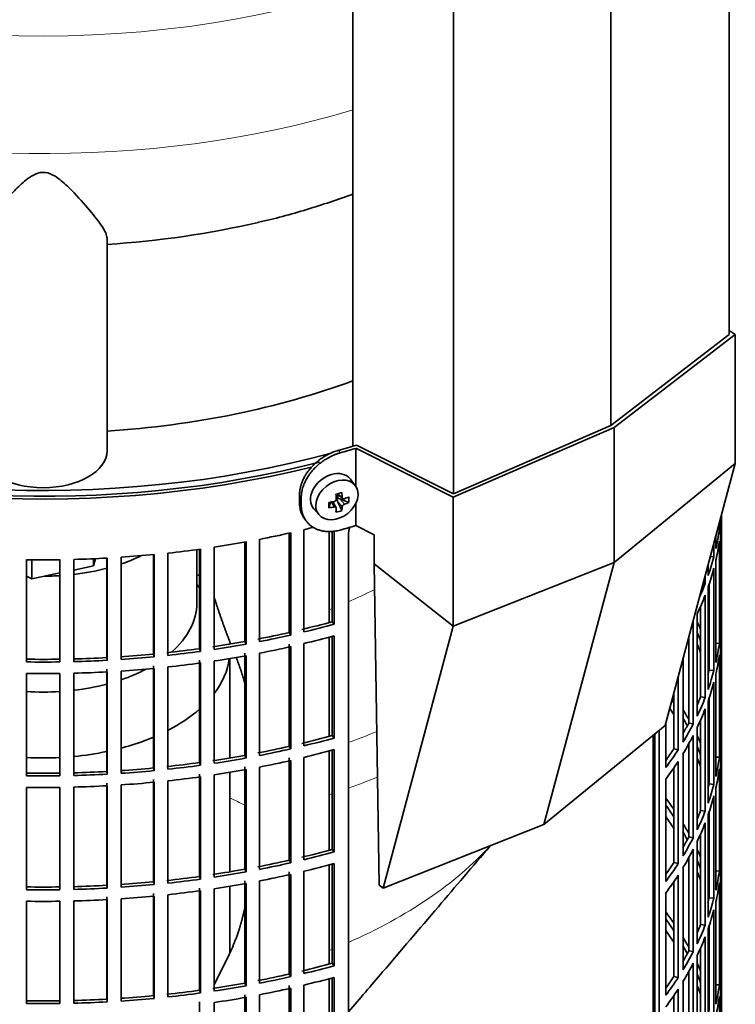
# Model space of a CAD drawing. Header units: millimetres. Extents: x 421 to 1312, y -2484 to 1869.
# Tile 7 of 33: x 1158 to 1309, y -2280 to -2072. Entities that reach past the tile are written whole.
import ezdxf

# ---------------------------------------------------------------- set-up
doc = ezdxf.new("R2010")
doc.units = ezdxf.units.MM
for name, color, linetype in [('M5X8_UNI7687', 7, 'Continuous'), ('MID_344-6', 7, 'Continuous'), ('VSI184-254_GIUNT', 7, 'Continuous'), ('VSI344-454_FILTR', 7, 'Continuous'), ('VSI344-454_SUPPO', 7, 'Continuous'), ('VSI344-454_TERMI', 7, 'Continuous'), ('VSI344_DIFFUSORE', 7, 'Continuous')]:
    doc.layers.add(name, color=color, linetype=linetype)

# ---------------------------------------------------------------- blocks, each defined once
blk = doc.blocks.new('SE4')
at = {"layer": 'M5X8_UNI7687', "color": 7, "linetype": 'Continuous', "lineweight": 35}
for p, q in [((1229.04, -2170.62), (1228.04, -2169.27)), ((1225.23, -2172.34), (1226.4, -2173.34)), ((1225.31, -2172.4), (1225.31, -2173.28)), ((1223.44, -2175.29), (1223.8, -2174.11)), ((1224.97, -2175.28), (1224.27, -2174.03)), ((1226.19, -2175.89), (1225.28, -2173.92)), ((1227.67, -2174.15), (1225.73, -2173.39)), ((1220.26, -2175.55), (1221.37, -2176.81))]:
    blk.add_line(p, q, dxfattribs=at)
at = {"layer": 'M5X8_UNI7687', "color": 4, "linetype": 'Continuous', "lineweight": 9}
for p, q in [((1225.36, -2172.3), (1226.29, -2173.1)), ((1224.55, -2175.13), (1223.96, -2174.08)), ((1226.29, -2175.07), (1225.28, -2173.92)), ((1225.73, -2173.39), (1226.74, -2174.54))]:
    blk.add_line(p, q, dxfattribs=at)
at = {"layer": 'M5X8_UNI7687', "color": 7, "linetype": 'Continuous', "lineweight": 35}
for centre, major_axis, ratio, start_param, end_param in [((1224.08, -2172.32), (3.89, 3.14), 0.739997, 0, 3.172175), ((1224.08, -2172.32), (3.89, 3.14), 0.739997, 6.252603, 6.283185), ((1222.39, -2172.73), (8.97, 2.29), 0.035701, -1.293098, -1.143406), ((1221.61, -2169.05), (2.06, -9.79), 0.279258, 1.046834, 1.161394), ((1221.32, -2169.12), (3.16, -9.49), 0.408248, 1.007206, 1.121766), ((1221.47, -2169.21), (9.99, 0.43), 0.510658, -1.393505, -1.278945), ((1225.17, -2169.49), (-1.01, -9.2), 0.152739, -1.021742, -0.87205), ((1225.54, -2173.58), (0.391, 0.312), 0.744948, 1.56038, 2.087178), ((1225.74, -2173.8), (-0.449, 0.845), 0.482969, 0.934611, 1.452812), ((1225.74, -2173.8), (-0.837, 0.408), 0.40333, 4.914112, 5.432313), ((1221.47, -2169.21), (9.99, 0.43), 0.510658, -1.036687, -0.922127), ((1221.47, -2168.96), (9.99, -0.48), 0.639648, -0.984117, -0.869557), ((1219.62, -2170.98), (6.65, -6.44), 0.71261, 0.529363, 0.679055), ((1221.47, -2168.96), (9.99, -0.48), 0.639648, -1.340934, -1.226375), ((1221.61, -2169.05), (2.06, -9.79), 0.279258, 0.690017, 0.804576), ((1222.39, -2167.73), (7.61, -5.28), 0.901051, 5.557555, 5.707247), ((1221.32, -2169.12), (3.16, -9.49), 0.408248, 0.650389, 0.764948)]:
    blk.add_ellipse(centre, major_axis=major_axis, ratio=ratio, start_param=start_param, end_param=end_param, dxfattribs=at)
blk.add_ellipse((1225.14, -2173.63), major_axis=(-3.84, -3.1), ratio=0.739997, dxfattribs=at)
for points in [[(1224.55, -2173.97), (1224.57, -2173.97), (1224.6, -2173.96), (1224.64, -2173.95), (1224.69, -2173.93), (1224.73, -2173.91), (1224.77, -2173.88), (1224.81, -2173.85), (1224.84, -2173.82), (1224.88, -2173.78), (1224.91, -2173.74), (1224.93, -2173.7), (1224.96, -2173.66), (1224.97, -2173.62), (1224.99, -2173.58), (1225, -2173.53), (1225, -2173.49), (1225, -2173.46), (1225, -2173.45)], [(1226.29, -2173.1), (1226.29, -2173.11), (1226.29, -2173.14), (1226.3, -2173.18), (1226.31, -2173.22), (1226.33, -2173.25), (1226.35, -2173.28), (1226.37, -2173.31), (1226.4, -2173.34), (1226.43, -2173.36), (1226.46, -2173.38), (1226.5, -2173.39), (1226.54, -2173.4), (1226.58, -2173.41), (1226.61, -2173.41), (1226.65, -2173.41), (1226.69, -2173.4), (1226.72, -2173.39), (1226.74, -2173.38)], [(1226.74, -2174.54), (1226.72, -2174.55), (1226.69, -2174.56), (1226.65, -2174.58), (1226.61, -2174.6), (1226.58, -2174.63), (1226.54, -2174.66), (1226.5, -2174.69), (1226.46, -2174.73), (1226.43, -2174.76), (1226.4, -2174.8), (1226.37, -2174.84), (1226.35, -2174.88), (1226.33, -2174.92), (1226.31, -2174.96), (1226.3, -2174.99), (1226.29, -2175.03), (1226.29, -2175.06), (1226.29, -2175.07)], [(1225, -2175.42), (1225, -2175.41), (1225, -2175.38), (1225, -2175.35), (1224.99, -2175.31), (1224.97, -2175.28), (1224.96, -2175.25), (1224.93, -2175.23), (1224.91, -2175.2), (1224.88, -2175.18), (1224.84, -2175.16), (1224.81, -2175.15), (1224.77, -2175.14), (1224.73, -2175.13), (1224.69, -2175.12), (1224.64, -2175.12), (1224.6, -2175.13), (1224.57, -2175.13), (1224.55, -2175.13)]]:
    blk.add_open_spline(points, degree=3, dxfattribs=at)
at = {"layer": 'MID_344-6', "color": 7, "linetype": 'Continuous', "lineweight": 35}
for p, q in [((1308.14, -2138.66), (1308.14, -1084.71)), ((1283.08, -2157.87), (1283.08, -1103.68)), ((1228.53, -1107.99), (1228.53, -2162.26)), ((1249.82, -2172.34), (1249.82, -1118.15))]:
    blk.add_line(p, q, dxfattribs=at)
at = {"layer": 'VSI184-254_GIUNT', "color": 7, "linetype": 'Continuous', "lineweight": 35}
for p, q in [((1195.51, -2195.51), (1195.51, -2184.14)), ((1196.07, -2192.22), (1195.51, -2191.5)), ((1202.51, -2228.22), (1202.51, -2207.18)), ((1202.51, -2252.31), (1202.51, -2231.27)), ((1202.51, -2269.37), (1202.51, -2255.36))]:
    blk.add_line(p, q, dxfattribs=at)
for centre, major_axis, start_param, end_param in [((1163.01, -2171.01), (-32.5, 0), -4.180525, -4.017085), ((1163.01, -2171.01), (-32.5, 0), 1.772095, 1.997343), ((1163.01, -2171.01), (-32.5, 0), 1.577864, 1.67924), ((1163.01, -2195.51), (-32.5, 0), 2.557531, 3.141593), ((1163.01, -2205.41), (39.5, 0), 5.869049, 6.204321), ((1163.01, -2195.51), (-32.5, 0), -4.180525, -3.976979), ((1163.01, -2195.51), (-32.5, 0), 1.772095, 1.997343), ((1163.01, -2195.51), (-32.5, 0), 1.462353, 1.67924), ((1163.01, -2205.41), (39.5, 0), -0.839288, -0.579133), ((1163.01, -2205.41), (39.5, 0), -1.14036, -0.9396), ((1163.01, -2205.41), (39.5, 0), 4.62322, 4.801558), ((1163.01, -2205.41), (39.5, 0), 4.877649, 5.059742)]:
    blk.add_ellipse(centre, major_axis=major_axis, ratio=0.57735, start_param=start_param, end_param=end_param, dxfattribs=at)
at = {"layer": 'VSI344-454_FILTR', "color": 7, "linetype": 'Continuous', "lineweight": 35}
for p, q in [((1219.79, -2166.68), (1219.79, -2166.68)), ((1306.05, -2179.9), (1306.05, -2178.51)), ((1306.26, -2178.18), (1306.26, -2177.74)), ((1306.5, -2198.21), (1306.5, -2176.82)), ((1306.51, -2323.29), (1306.51, -2176.79)), ((1215.04, -2201.68), (1215.04, -2180.66)), ((1215.38, -2202.22), (1215.38, -2180.58)), ((1218.15, -2201.57), (1218.15, -2179.94)), ((1224.17, -2199.4), (1224.17, -2180.16)), ((1224.57, -2199.92), (1224.57, -2180.12)), ((1305.69, -2179.87), (1306.05, -2179.9)), ((1306.26, -2202.26), (1306.26, -2180.63)), ((1205.66, -2203.59), (1205.66, -2182.55)), ((1205.93, -2204.14), (1205.93, -2182.5)), ((1208.77, -2203.61), (1208.77, -2181.97)), ((1227.6, -2402.17), (1227.6, -2180.9)), ((1304.9, -2185.64), (1304.9, -2182.81)), ((1305.31, -2183.93), (1305.31, -2181.26)), ((1306.05, -2203.98), (1306.05, -2182.35)), ((1189.4, -2206.52), (1189.4, -2184.88)), ((1196.07, -2205.11), (1196.07, -2184.07)), ((1196.28, -2205.68), (1196.28, -2184.04)), ((1199.17, -2205.26), (1199.17, -2183.62)), ((1159.49, -2207.91), (1159.49, -2186.27)), ((1166.53, -2207.91), (1166.53, -2186.27)), ((1169.51, -2207.85), (1169.51, -2186.21)), ((1176.46, -2206.99), (1176.46, -2185.93)), ((1176.53, -2207.57), (1176.53, -2185.93)), ((1179.49, -2207.39), (1179.49, -2185.75)), ((1186.32, -2206.25), (1186.32, -2185.2)), ((1186.46, -2206.82), (1186.46, -2185.18)), ((1304.16, -2185.57), (1304.9, -2185.64)), ((1305.31, -2208.02), (1305.31, -2186.38)), ((1303.68, -2189.64), (1303.68, -2187.37)), ((1304.9, -2209.73), (1304.9, -2188.09)), ((1303.06, -2191.32), (1303.06, -2189.68)), ((1302.63, -2191.26), (1303.06, -2191.32)), ((1303.68, -2213.73), (1303.68, -2192.09)), ((1303.91, -2209.63), (1303.91, -2191.4)), ((1303.06, -2215.41), (1303.06, -2193.77)), ((1302.09, -2215.27), (1302.09, -2196.12)), ((1224.17, -2199.4), (1224.57, -2199.92)), ((1300.53, -2221.01), (1300.53, -2199.37)), ((1301.36, -2219.35), (1301.36, -2197.71)), ((1306.26, -2198.2), (1306.5, -2198.21)), ((1306.5, -2222.29), (1306.5, -2200.66)), ((1205.66, -2203.59), (1205.93, -2204.14)), ((1215.04, -2201.68), (1215.38, -2202.22)), ((1224.17, -2223.48), (1224.17, -2202.48)), ((1224.57, -2224.01), (1224.57, -2202.37)), ((1299.58, -2220.83), (1299.58, -2202.65)), ((1196.07, -2205.11), (1196.28, -2205.68)), ((1215.04, -2225.76), (1215.04, -2204.13)), ((1215.38, -2226.31), (1215.38, -2204.67)), ((1218.15, -2225.66), (1218.15, -2204.02)), ((1305.31, -2203.94), (1306.05, -2203.98)), ((1306.26, -2226.35), (1306.26, -2204.71)), ((1176.46, -2206.99), (1176.53, -2207.57)), ((1186.32, -2206.25), (1186.46, -2206.82)), ((1196.07, -2229.2), (1196.07, -2207.56)), ((1199.17, -2229.35), (1199.17, -2207.71)), ((1205.66, -2227.67), (1205.66, -2206.04)), ((1205.93, -2228.23), (1205.93, -2206.59)), ((1208.77, -2227.7), (1208.77, -2206.06)), ((1298.36, -2224.87), (1298.36, -2207.21)), ((1306.05, -2228.07), (1306.05, -2206.43)), ((1176.46, -2231.08), (1176.46, -2209.44)), ((1179.49, -2231.47), (1179.49, -2209.84)), ((1186.32, -2230.34), (1186.32, -2208.7)), ((1186.46, -2230.91), (1186.46, -2209.27)), ((1189.4, -2230.61), (1189.4, -2208.97)), ((1196.28, -2229.76), (1196.28, -2208.13)), ((1303.91, -2209.63), (1304.9, -2209.73)), ((1159.49, -2232), (1159.49, -2210.36)), ((1166.53, -2232), (1166.53, -2210.36)), ((1169.51, -2231.94), (1169.51, -2210.3)), ((1176.53, -2231.65), (1176.53, -2210.02)), ((1297.34, -2226.49), (1297.34, -2211.02)), ((1305.31, -2232.11), (1305.31, -2210.47)), ((1304.9, -2233.81), (1304.9, -2212.18)), ((1296.41, -2226.27), (1296.41, -2214.48)), ((1302.09, -2215.27), (1303.06, -2215.41)), ((1303.68, -2237.81), (1303.68, -2216.18)), ((1303.91, -2233.71), (1303.91, -2215.48)), ((1303.06, -2239.5), (1303.06, -2217.86)), ((1302.09, -2239.36), (1302.09, -2220.21)), ((1293.33, -2362.87), (1293.33, -2222.37)), ((1294.7, -2230.25), (1294.7, -2220.85)), ((1299.58, -2220.83), (1300.53, -2221.01)), ((1301.36, -2243.44), (1301.36, -2221.8)), ((1306.26, -2222.29), (1306.5, -2222.29)), ((1224.17, -2223.48), (1224.57, -2224.01)), ((1292.42, -2362.63), (1292.42, -2223.12)), ((1300.53, -2245.09), (1300.53, -2223.46)), ((1215.04, -2225.76), (1215.38, -2226.31)), ((1224.17, -2247.57), (1224.17, -2226.57)), ((1224.57, -2248.1), (1224.57, -2226.46)), ((1296.41, -2226.27), (1297.34, -2226.49)), ((1299.58, -2244.92), (1299.58, -2225.23)), ((1306.5, -2246.38), (1306.5, -2224.74)), ((1205.66, -2227.67), (1205.93, -2228.23)), ((1215.04, -2249.85), (1215.04, -2228.21)), ((1218.15, -2249.75), (1218.15, -2228.11)), ((1298.36, -2248.96), (1298.36, -2227.32)), ((1305.31, -2228.02), (1306.05, -2228.07)), ((1186.32, -2230.34), (1186.46, -2230.91)), ((1196.07, -2229.2), (1196.28, -2229.76)), ((1205.66, -2251.76), (1205.66, -2230.12)), ((1205.93, -2252.31), (1205.93, -2230.68)), ((1208.77, -2251.78), (1208.77, -2230.15)), ((1215.38, -2250.39), (1215.38, -2228.76)), ((1296.41, -2250.36), (1296.41, -2230.33)), ((1297.34, -2250.58), (1297.34, -2228.94)), ((1306.05, -2252.16), (1306.05, -2230.52)), ((1306.26, -2250.44), (1306.26, -2228.8)), ((1176.46, -2231.08), (1176.53, -2231.65)), ((1186.32, -2254.42), (1186.32, -2232.78)), ((1196.07, -2253.29), (1196.07, -2231.65)), ((1196.28, -2253.85), (1196.28, -2232.21)), ((1199.17, -2253.43), (1199.17, -2231.8)), ((1294.7, -2254.34), (1294.7, -2232.7)), ((1159.49, -2256.08), (1159.49, -2234.45)), ((1166.53, -2256.08), (1166.53, -2234.45)), ((1169.51, -2256.02), (1169.51, -2234.39)), ((1176.46, -2255.16), (1176.46, -2233.53)), ((1176.53, -2255.74), (1176.53, -2234.1)), ((1179.49, -2255.56), (1179.49, -2233.92)), ((1186.46, -2254.99), (1186.46, -2233.36)), ((1189.4, -2254.69), (1189.4, -2233.06)), ((1303.91, -2233.71), (1304.9, -2233.81)), ((1305.31, -2256.19), (1305.31, -2234.56)), ((1304.9, -2257.9), (1304.9, -2236.26)), ((1302.09, -2239.36), (1303.06, -2239.5)), ((1303.68, -2261.9), (1303.68, -2240.26)), ((1303.91, -2257.8), (1303.91, -2239.57)), ((1303.06, -2263.58), (1303.06, -2241.95)), ((1299.58, -2244.92), (1300.53, -2245.09)), ((1302.09, -2263.45), (1302.09, -2244.29)), ((1301.36, -2267.52), (1301.36, -2245.89)), ((1306.26, -2246.37), (1306.5, -2246.38)), ((1224.17, -2247.57), (1224.57, -2248.1)), ((1299.58, -2269), (1299.58, -2249.31)), ((1300.53, -2269.18), (1300.53, -2247.54)), ((1306.5, -2270.47), (1306.5, -2248.83)), ((1215.04, -2249.85), (1215.38, -2250.39)), ((1224.17, -2271.66), (1224.17, -2250.66)), ((1224.57, -2272.18), (1224.57, -2250.55)), ((1296.41, -2250.36), (1297.34, -2250.58)), ((1298.36, -2273.04), (1298.36, -2251.41)), ((1196.07, -2253.29), (1196.28, -2253.85)), ((1205.66, -2251.76), (1205.93, -2252.31)), ((1215.04, -2273.94), (1215.04, -2252.3)), ((1215.38, -2274.48), (1215.38, -2252.84)), ((1218.15, -2273.83), (1218.15, -2252.2)), ((1297.34, -2274.66), (1297.34, -2253.02)), ((1305.31, -2252.11), (1306.05, -2252.16)), ((1306.26, -2274.52), (1306.26, -2252.89)), ((1176.46, -2255.16), (1176.53, -2255.74)), ((1186.32, -2254.42), (1186.46, -2254.99)), ((1196.07, -2277.37), (1196.07, -2255.73)), ((1205.66, -2275.85), (1205.66, -2254.21)), ((1205.93, -2276.4), (1205.93, -2254.76)), ((1208.77, -2275.87), (1208.77, -2254.23)), ((1296.41, -2274.45), (1296.41, -2254.41)), ((1306.05, -2276.24), (1306.05, -2254.61)), ((1176.46, -2279.25), (1176.46, -2257.61)), ((1186.32, -2278.51), (1186.32, -2256.87)), ((1186.46, -2279.08), (1186.46, -2257.44)), ((1189.4, -2278.78), (1189.4, -2257.14)), ((1196.28, -2277.94), (1196.28, -2256.3)), ((1199.17, -2277.52), (1199.17, -2255.88)), ((1294.7, -2278.43), (1294.7, -2256.79)), ((1303.91, -2257.8), (1304.9, -2257.9)), ((1159.49, -2280.17), (1159.49, -2258.53)), ((1166.53, -2280.17), (1166.53, -2258.53)), ((1169.51, -2280.11), (1169.51, -2258.47)), ((1176.53, -2279.83), (1176.53, -2258.19)), ((1179.49, -2279.65), (1179.49, -2258.01)), ((1305.31, -2280.28), (1305.31, -2258.64)), ((1304.9, -2281.99), (1304.9, -2260.35)), ((1302.09, -2263.45), (1303.06, -2263.58)), ((1303.91, -2281.89), (1303.91, -2263.66)), ((1303.06, -2287.67), (1303.06, -2266.03)), ((1303.68, -2285.99), (1303.68, -2264.35)), ((1299.58, -2269), (1300.53, -2269.18)), ((1301.36, -2291.61), (1301.36, -2269.97)), ((1302.09, -2287.53), (1302.09, -2268.38)), ((1224.17, -2271.66), (1224.57, -2272.18)), ((1300.53, -2293.27), (1300.53, -2271.63)), ((1306.26, -2270.46), (1306.5, -2270.47)), ((1215.04, -2273.94), (1215.38, -2274.48)), ((1296.41, -2274.45), (1297.34, -2274.66)), ((1299.58, -2293.09), (1299.58, -2273.4)), ((1306.5, -2294.55), (1306.5, -2272.92)), ((1205.66, -2275.85), (1205.93, -2276.4)), ((1215.04, -2298.02), (1215.04, -2276.39)), ((1218.15, -2297.92), (1218.15, -2276.28)), ((1224.17, -2295.74), (1224.17, -2274.74)), ((1224.57, -2296.27), (1224.57, -2274.63)), ((1298.36, -2297.13), (1298.36, -2275.49)), ((1305.31, -2276.2), (1306.05, -2276.24)), ((1186.32, -2278.51), (1186.46, -2279.08)), ((1196.07, -2277.37), (1196.28, -2277.94)), ((1205.66, -2299.93), (1205.66, -2278.3)), ((1208.77, -2299.96), (1208.77, -2278.32)), ((1215.38, -2298.57), (1215.38, -2276.93)), ((1296.41, -2298.53), (1296.41, -2278.5)), ((1297.34, -2298.75), (1297.34, -2277.11)), ((1306.05, -2300.33), (1306.05, -2278.69)), ((1306.26, -2298.61), (1306.26, -2276.97)), ((1176.46, -2279.25), (1176.53, -2279.83)), ((1196.07, -2301.46), (1196.07, -2279.82)), ((1199.17, -2301.61), (1199.17, -2279.97)), ((1205.93, -2300.49), (1205.93, -2278.85))]:
    blk.add_line(p, q, dxfattribs=at)
for centre, radius, start, end in [((1163.01, -1937.8), 248.5, 269.189, 270.811), ((1163.01, -1960.59), 246.77, 269.1833, 270.8167), ((1163.01, -1959.43), 248.5, 269.189, 270.811), ((1163.01, -1961.88), 248.5, 269.189, 270.811), ((1163.01, -1984.68), 246.77, 269.1833, 270.8167), ((1163.01, -1983.52), 248.5, 269.189, 270.811), ((1163.01, -1985.97), 248.5, 269.189, 270.811), ((1163.01, -2008.76), 246.77, 269.1833, 270.8167), ((1163.01, -2007.61), 248.5, 269.189, 270.811), ((1163.01, -2010.06), 248.5, 269.189, 270.811), ((1163.01, -2032.85), 246.77, 269.1833, 270.8167), ((1163.01, -2031.69), 248.5, 269.189, 270.811)]:
    blk.add_arc(centre, radius, start, end, dxfattribs=at)
for centre, major_axis, start_param, end_param in [((1163.01, -2090.59), (143.5, 0), 2.974441, 5.119162), ((1163.01, -2090.59), (142.5, 0), 3.141593, 5.135288), ((1163.01, -2175.71), (143.5, 0), 6.223771, 6.269479), ((1163.01, -2173.26), (143.5, 0), -0.059414, -0.051136), ((1163.01, -2103.45), (143.5, 0), -1.246245, -1.197216), ((1163.01, -2103.45), (143.5, 0), -1.176432, -1.161145), ((1163.01, -2173.26), (143.5, 0), -0.129227, -0.080212), ((1163.01, -2103.45), (143.5, 0), -1.316058, -1.267029), ((1163.01, -2175.71), (143.5, 0), -0.129227, -0.080212), ((1163.01, -2103.45), (143.5, 0), -1.385871, -1.336842), ((1163.01, -2103.45), (143.5, 0), 4.757688, 4.806717), ((1163.01, -2103.45), (143.5, 0), -1.455685, -1.406655), ((1163.01, -2173.26), (143.5, 0), -0.199041, -0.150025), ((1163.01, -2175.71), (143.5, 0), -0.199041, -0.150025), ((1163.01, -2269.6), (142.5, 0), 1.33667, 1.340701), ((1163.01, -2173.26), (143.5, 0), -0.255831, -0.219838), ((1163.01, -2175.71), (143.5, 0), -0.268854, -0.219838), ((1163.01, -2125.08), (142.5, 0), -1.176604, -1.127231), ((1163.01, -2175.71), (143.5, 0), -0.293261, -0.289652), ((1163.01, -2221.43), (143.5, 0), 0.248961, 0.268854), ((1163.01, -2197.34), (143.5, 0), 6.223771, 6.272786), ((1163.01, -2125.08), (143.5, 0), -1.176432, -1.127403), ((1163.01, -2199.79), (143.5, 0), 6.223771, 6.272786), ((1163.01, -2125.08), (142.5, 0), -1.31623, -1.266857), ((1163.01, -2125.08), (142.5, 0), -1.246417, -1.197044), ((1163.01, -2125.08), (143.5, 0), -1.246245, -1.197216), ((1163.01, -2127.53), (143.5, 0), -1.176432, -1.127403), ((1163.01, -2221.43), (142.5, 0), 0.219666, 0.24208), ((1163.01, -2125.08), (142.5, 0), -1.386044, -1.33667), ((1163.01, -2125.08), (143.5, 0), -1.385871, -1.336842), ((1163.01, -2125.08), (143.5, 0), -1.316058, -1.267029), ((1163.01, -2127.53), (143.5, 0), -1.246245, -1.197216), ((1163.01, -2223.88), (142.5, 0), 0.219666, 0.24208), ((1163.01, -2221.43), (143.5, 0), 0.190538, 0.199041), ((1163.01, -2197.34), (143.5, 0), -0.129227, -0.080212), ((1163.01, -2125.08), (142.5, 0), 4.757515, 4.806889), ((1163.01, -2125.08), (143.5, 0), 4.757688, 4.806717), ((1163.01, -2125.08), (142.5, 0), -1.455857, -1.406483), ((1163.01, -2125.08), (143.5, 0), -1.455685, -1.406655), ((1163.01, -2127.53), (143.5, 0), -1.316058, -1.267029), ((1163.01, -2199.79), (143.5, 0), -0.129227, -0.080212), ((1163.01, -2127.53), (143.5, 0), -1.455685, -1.406655), ((1163.01, -2127.53), (143.5, 0), -1.385871, -1.336842), ((1163.01, -2197.34), (142.5, 0), -0.161977, -0.149853), ((1163.01, -2221.43), (142.5, 0), 0.149853, 0.160574), ((1163.01, -2197.34), (143.5, 0), -0.199041, -0.150025), ((1163.01, -2127.53), (143.5, 0), 4.757688, 4.806717), ((1163.01, -2199.79), (143.5, 0), -0.199041, -0.150025), ((1163.01, -2245.52), (142.5, 0), 0.359293, 0.367215), ((1163.01, -2197.34), (142.5, 0), -0.24208, -0.219666), ((1163.01, -2197.34), (143.5, 0), -0.268854, -0.219838), ((1163.01, -2247.97), (142.5, 0), 0.359293, 0.376293), ((1163.01, -2245.52), (143.5, 0), 0.312025, 0.338667), ((1163.01, -2199.79), (143.5, 0), -0.268854, -0.219838), ((1163.01, -2245.52), (142.5, 0), 0.297119, 0.318145), ((1163.01, -2197.34), (142.5, 0), -0.318145, -0.28948), ((1163.01, -2197.34), (143.5, 0), -0.338667, -0.289652), ((1163.01, -2221.43), (143.5, 0), 6.223771, 6.272786), ((1163.01, -2149.17), (142.5, 0), -1.176604, -1.127231), ((1163.01, -2149.17), (143.5, 0), -1.176432, -1.127403), ((1163.01, -2199.79), (143.5, 0), -0.338667, -0.289652), ((1163.01, -2245.52), (143.5, 0), 0.248961, 0.268854), ((1163.01, -2149.17), (142.5, 0), -1.246417, -1.197044), ((1163.01, -2149.17), (143.5, 0), -1.246245, -1.197216), ((1163.01, -2151.62), (143.5, 0), -1.176432, -1.127403), ((1163.01, -2197.34), (142.5, 0), -0.39195, -0.359293), ((1163.01, -2197.34), (143.5, 0), -0.40848, -0.359465), ((1163.01, -2245.52), (142.5, 0), 0.219666, 0.24208), ((1163.01, -2223.88), (143.5, 0), 6.223771, 6.272786), ((1163.01, -2149.17), (142.5, 0), -1.31623, -1.266857), ((1163.01, -2149.17), (143.5, 0), -1.316058, -1.267029), ((1163.01, -2247.97), (142.5, 0), 0.219666, 0.24208), ((1163.01, -2221.43), (143.5, 0), -0.129227, -0.080212), ((1163.01, -2149.17), (142.5, 0), -1.455857, -1.406483), ((1163.01, -2149.17), (142.5, 0), -1.386044, -1.33667), ((1163.01, -2149.17), (143.5, 0), -1.385871, -1.336842), ((1163.01, -2151.62), (143.5, 0), -1.316058, -1.267029), ((1163.01, -2151.62), (143.5, 0), -1.246245, -1.197216), ((1163.01, -2199.79), (143.5, 0), -0.40848, -0.359465), ((1163.01, -2245.52), (143.5, 0), 0.190538, 0.199041), ((1163.01, -2223.88), (143.5, 0), -0.129227, -0.080212), ((1163.01, -2149.17), (142.5, 0), 4.757515, 4.806889), ((1163.01, -2149.17), (143.5, 0), 4.757688, 4.806717), ((1163.01, -2149.17), (143.5, 0), -1.455685, -1.406655), ((1163.01, -2151.62), (143.5, 0), -1.385871, -1.336842), ((1163.01, -2245.52), (142.5, 0), 0.149853, 0.160574), ((1163.01, -2151.62), (143.5, 0), 4.757688, 4.806717), ((1163.01, -2151.62), (143.5, 0), -1.455685, -1.406655), ((1163.01, -2221.43), (142.5, 0), -0.161977, -0.149853), ((1163.01, -2221.43), (143.5, 0), -0.199041, -0.150025), ((1163.01, -2269.6), (143.5, 0), 0.37741, 0.40848), ((1163.01, -2223.88), (143.5, 0), -0.199041, -0.150025), ((1163.01, -2269.6), (142.5, 0), 0.359293, 0.39195), ((1163.01, -2272.05), (142.5, 0), 0.359293, 0.39195), ((1163.01, -2221.43), (142.5, 0), -0.24208, -0.219666), ((1163.01, -2221.43), (143.5, 0), -0.268854, -0.219838), ((1163.01, -2269.6), (143.5, 0), 0.312025, 0.338667), ((1163.01, -2223.88), (143.5, 0), -0.268854, -0.219838), ((1163.01, -2269.6), (142.5, 0), 0.297119, 0.318145), ((1163.01, -2221.43), (142.5, 0), -0.318145, -0.28948), ((1163.01, -2221.43), (143.5, 0), -0.338667, -0.289652), ((1163.01, -2245.52), (143.5, 0), 6.223771, 6.272786), ((1163.01, -2173.26), (142.5, 0), -1.176604, -1.127231), ((1163.01, -2173.26), (143.5, 0), -1.176432, -1.127403), ((1163.01, -2223.88), (143.5, 0), -0.338667, -0.289652), ((1163.01, -2269.6), (143.5, 0), 0.248961, 0.268854), ((1163.01, -2247.97), (143.5, 0), 6.223771, 6.272786), ((1163.01, -2173.26), (142.5, 0), -1.246417, -1.197044), ((1163.01, -2173.26), (143.5, 0), -1.246245, -1.197216), ((1163.01, -2175.71), (143.5, 0), -1.176432, -1.127403), ((1163.01, -2221.43), (142.5, 0), -0.39195, -0.359293), ((1163.01, -2221.43), (143.5, 0), -0.40848, -0.359465), ((1163.01, -2269.6), (142.5, 0), 0.219666, 0.24208), ((1163.01, -2173.26), (142.5, 0), -1.386044, -1.33667), ((1163.01, -2173.26), (142.5, 0), -1.31623, -1.266857), ((1163.01, -2173.26), (143.5, 0), -1.316058, -1.267029), ((1163.01, -2175.71), (143.5, 0), -1.246245, -1.197216), ((1163.01, -2223.88), (143.5, 0), -0.40848, -0.359465), ((1163.01, -2272.05), (142.5, 0), 0.219666, 0.24208), ((1163.01, -2269.6), (143.5, 0), 0.190538, 0.199041), ((1163.01, -2245.52), (143.5, 0), -0.129227, -0.080212), ((1163.01, -2173.26), (142.5, 0), 4.757515, 4.806889), ((1163.01, -2173.26), (143.5, 0), 4.757688, 4.806717), ((1163.01, -2173.26), (142.5, 0), -1.455857, -1.406483), ((1163.01, -2173.26), (143.5, 0), -1.455685, -1.406655), ((1163.01, -2173.26), (143.5, 0), -1.385871, -1.336842), ((1163.01, -2175.71), (143.5, 0), -1.316058, -1.267029), ((1163.01, -2247.97), (143.5, 0), -0.129227, -0.080212), ((1163.01, -2175.71), (143.5, 0), -1.455685, -1.406655), ((1163.01, -2175.71), (143.5, 0), -1.385871, -1.336842), ((1163.01, -2245.52), (142.5, 0), -0.161977, -0.149853), ((1163.01, -2269.6), (142.5, 0), 0.149853, 0.160574), ((1163.01, -2175.71), (143.5, 0), 4.757688, 4.806717), ((1163.01, -2245.52), (143.5, 0), -0.199041, -0.150025), ((1163.01, -2293.69), (143.5, 0), 0.37741, 0.40848), ((1163.01, -2247.97), (143.5, 0), -0.199041, -0.150025), ((1163.01, -2293.69), (142.5, 0), 0.359293, 0.39195), ((1163.01, -2245.52), (142.5, 0), -0.24208, -0.219666), ((1163.01, -2245.52), (143.5, 0), -0.268854, -0.219838), ((1163.01, -2296.14), (142.5, 0), 0.359293, 0.39195), ((1163.01, -2293.69), (143.5, 0), 0.312025, 0.338667), ((1163.01, -2247.97), (143.5, 0), -0.268854, -0.219838), ((1163.01, -2293.69), (142.5, 0), 0.297119, 0.318145), ((1163.01, -2245.52), (142.5, 0), -0.318145, -0.28948), ((1163.01, -2245.52), (143.5, 0), -0.338667, -0.289652), ((1163.01, -2197.34), (142.5, 0), -1.176604, -1.127231), ((1163.01, -2197.34), (143.5, 0), -1.176432, -1.127403), ((1163.01, -2247.97), (143.5, 0), -0.338667, -0.289652), ((1163.01, -2293.69), (143.5, 0), 0.248961, 0.268854), ((1163.01, -2269.6), (143.5, 0), 6.223771, 6.272786), ((1163.01, -2197.34), (142.5, 0), -1.246417, -1.197044), ((1163.01, -2197.34), (143.5, 0), -1.246245, -1.197216), ((1163.01, -2245.52), (142.5, 0), -0.39195, -0.359293), ((1163.01, -2293.69), (142.5, 0), 0.219666, 0.24208), ((1163.01, -2272.05), (143.5, 0), 6.223771, 6.272786), ((1163.01, -2197.34), (142.5, 0), -1.31623, -1.266857), ((1163.01, -2197.34), (143.5, 0), -1.316058, -1.267029), ((1163.01, -2199.79), (143.5, 0), -1.176432, -1.127403), ((1163.01, -2245.52), (143.5, 0), -0.40848, -0.359465), ((1163.01, -2296.14), (142.5, 0), 0.219666, 0.24208), ((1163.01, -2269.6), (143.5, 0), -0.129227, -0.080212), ((1163.01, -2197.34), (142.5, 0), -1.455857, -1.406483), ((1163.01, -2197.34), (142.5, 0), -1.386044, -1.33667), ((1163.01, -2197.34), (143.5, 0), -1.385871, -1.336842), ((1163.01, -2199.79), (143.5, 0), -1.246245, -1.197216), ((1163.01, -2247.97), (143.5, 0), -0.40848, -0.359465), ((1163.01, -2293.69), (143.5, 0), 0.190538, 0.199041), ((1163.01, -2272.05), (143.5, 0), -0.129227, -0.080212), ((1163.01, -2197.34), (142.5, 0), 4.757515, 4.806889), ((1163.01, -2197.34), (143.5, 0), 4.757688, 4.806717), ((1163.01, -2197.34), (143.5, 0), -1.455685, -1.406655), ((1163.01, -2199.79), (143.5, 0), -1.316058, -1.267029)]:
    blk.add_ellipse(centre, major_axis=major_axis, ratio=0.57735, start_param=start_param, end_param=end_param, dxfattribs=at)
blk.add_open_spline([(1227.6, -2180.9), (1227.6, -2180.84), (1227.6, -2180.72), (1227.62, -2180.54), (1227.64, -2180.36), (1227.67, -2180.17), (1227.7, -2179.99), (1227.75, -2179.8), (1227.8, -2179.62), (1227.85, -2179.48), (1227.87, -2179.42), (1227.88, -2179.41)], degree=3, knots=[0, 0, 0, 0, 0.027983, 0.0557899, 0.0834734, 0.1110867, 0.1386835, 0.1663177, 0.1940428, 0.2219119, 0.2249378, 0.2249378, 0.2249378, 0.2249378], dxfattribs=at)
at = {"layer": 'VSI344-454_SUPPO', "color": 7, "linetype": 'Continuous', "lineweight": 35}
for p, q in [((1223.49, -2199.58), (1223.49, -2180.22)), ((1160.61, -2190.33), (1160.61, -2186.29)), ((1173.63, -2187.59), (1174.1, -2186.05)), ((1173.63, -2187.59), (1173.63, -2186.07)), ((1160.61, -2190.33), (1166.53, -2189.08)), ((1169.51, -2188.46), (1173.63, -2187.59)), ((1159.49, -2189.79), (1160.61, -2190.33)), ((1223.49, -2223.67), (1223.49, -2202.67)), ((1292.04, -2366.78), (1292.04, -2223.43)), ((1223.49, -2247.75), (1223.49, -2226.75)), ((1223.49, -2271.84), (1223.49, -2250.84)), ((1199.17, -2276.19), (1202.4, -2269.67)), ((1223.49, -2295.93), (1223.49, -2274.93))]:
    blk.add_line(p, q, dxfattribs=at)
blk.add_ellipse((1163.01, -2089.36), major_axis=(142.5, 0), ratio=0.57735, start_param=3.023053, end_param=5.154255, dxfattribs=at)
at = {"layer": 'VSI344-454_SUPPO', "color": 4, "linetype": 'Continuous', "lineweight": 9}
for centre, major_axis, start_param, end_param in [((1163.01, -2145.93), (106.99, 0), -0.922642, -0.855927), ((1163.01, -2145.93), (106.99, 0), -0.96998, -0.962313), ((1163.01, -2165.17), (122, 0), -1.012881, -0.953776), ((1163.01, -2174.85), (122, 0), -1.012881, -0.952299), ((1163.01, -2265.41), (63.54, 0), 0.834953, 0.899918), ((1163.01, -2174.85), (122, 0), -1.052104, -1.045723), ((1163.01, -2218.12), (106.8, 0), 5.361828, 5.798996), ((1163.01, -2218.12), (106.8, 0), -0.968818, -0.961131)]:
    blk.add_ellipse(centre, major_axis=major_axis, ratio=0.57735, start_param=start_param, end_param=end_param, dxfattribs=at)
at = {"layer": 'VSI344-454_SUPPO', "color": 7, "linetype": 'Continuous', "lineweight": 35}
blk.add_open_spline([(1199.16, -2194.17), (1200.8, -2199.39), (1202.69, -2204.13)], degree=2, dxfattribs=at)
for points, degree, knots in [([(1203.81, -2206.89), (1204.59, -2208.85), (1205.25, -2211.01), (1205.49, -2211.78), (1205.7, -2212.56)], 2, [0.047479, 0.047479, 0.047479, 0.25, 0.25, 0.3209851, 0.3209851, 0.3209851]), ([(1227.6, -2281.94), (1229.96, -2279.17), (1236.13, -2271.96), (1246.06, -2260.33), (1253.85, -2251.19), (1257.6, -2246.8)], 3, [0.1202731, 0.1202731, 0.1202731, 0.1202731, 0.3333333, 0.6666667, 0.9628422, 0.9628422, 0.9628422, 0.9628422]), ([(1205.74, -2259.63), (1205.29, -2261.66), (1204.75, -2263.5), (1203.73, -2266.97), (1202.4, -2269.67)], 2, [0.6182412, 0.6182412, 0.6182412, 0.75, 0.75, 1, 1, 1])]:
    blk.add_open_spline(points, degree=degree, knots=knots, dxfattribs=at)
at = {"layer": 'VSI344-454_TERMI', "color": 7, "linetype": 'Continuous', "lineweight": 35}
for p, q in [((1308.14, -2138.66), (1283.08, -2157.87)), ((1283.79, -2158.28), (1309.42, -2138.64)), ((1309.42, -2138.64), (1308.14, -2137.78)), ((1309.42, -2165.92), (1309.42, -2138.64)), ((1283.08, -2157.87), (1249.82, -2172.34)), ((1249.77, -2173.08), (1283.79, -2158.28)), ((1283.79, -2186.86), (1283.79, -2158.28)), ((1249.82, -2172.34), (1229.29, -2162.03)), ((1229.14, -2162.72), (1249.77, -2173.08)), ((1229.14, -2170.77), (1229.14, -2162.72)), ((1283.79, -2186.86), (1309.42, -2165.92)), ((1309.42, -2165.92), (1294.57, -2221.36)), ((1217.23, -2172.6), (1217.23, -2174.24)), ((1217.61, -2173.14), (1217.61, -2174.77)), ((1229.14, -2179.05), (1229.14, -2174.34)), ((1249.77, -2200.36), (1249.77, -2173.08)), ((1218.21, -2177.47), (1218.59, -2178)), ((1229.14, -2179.05), (1233.06, -2181.02)), ((1233.06, -2187.14), (1233.06, -2181.02)), ((1249.77, -2200.36), (1283.79, -2186.86)), ((1283.79, -2186.86), (1268.93, -2242.3)), ((1233.06, -2187.14), (1249.77, -2200.36)), ((1234.1, -2255.16), (1233.06, -2187.14)), ((1249.77, -2200.36), (1234.92, -2255.8)), ((1294.57, -2221.36), (1268.93, -2242.3)), ((1268.93, -2242.3), (1234.92, -2255.8)), ((1234.92, -2255.8), (1234.1, -2255.16))]:
    blk.add_line(p, q, dxfattribs=at)
at = {"layer": 'VSI344-454_TERMI', "color": 4, "linetype": 'Continuous', "lineweight": 9}
for p, q in [((1225.45, -2163.14), (1225.83, -2163.68)), ((1217.23, -2172.6), (1217.61, -2173.14)), ((1217.61, -2174.77), (1217.23, -2174.24))]:
    blk.add_line(p, q, dxfattribs=at)
at = {"layer": 'VSI344-454_TERMI', "color": 7, "linetype": 'Continuous', "lineweight": 35}
for centre, major_axis, start_param, end_param in [((1163.01, -2088.55), (143.5, 0), -1.120604, -1.090727), ((1163.01, -2088.55), (144.5, 0), -1.121039, -1.095444), ((1163.01, -2104.88), (144.5, 0), -1.121039, -1.095444)]:
    blk.add_ellipse(centre, major_axis=major_axis, ratio=0.57735, start_param=start_param, end_param=end_param, dxfattribs=at)
for points, knots in [([(1217.23, -2172.6), (1217.23, -2172.52), (1217.23, -2172.36), (1217.24, -2172.12), (1217.27, -2171.87), (1217.3, -2171.62), (1217.34, -2171.38), (1217.39, -2171.13), (1217.44, -2170.88), (1217.51, -2170.63), (1217.59, -2170.38), (1217.67, -2170.13), (1217.76, -2169.88), (1217.93, -2169.47), (1218.2, -2168.89), (1218.62, -2168.17), (1219.11, -2167.47), (1219.66, -2166.8), (1220.27, -2166.16), (1220.93, -2165.56), (1221.62, -2165.02), (1222.27, -2164.58), (1222.85, -2164.23), (1223.36, -2163.95), (1223.88, -2163.71), (1224.4, -2163.49), (1224.92, -2163.3), (1225.28, -2163.19), (1225.45, -2163.14)], [0, 0, 0, 0, 0.021051, 0.042002, 0.062876, 0.083693, 0.104478, 0.125254, 0.146042, 0.166866, 0.187748, 0.208712, 0.229779, 0.250971, 0.313214, 0.375619, 0.438632, 0.501394, 0.564154, 0.627126, 0.689277, 0.751393, 0.793158, 0.834556, 0.875762, 0.916954, 0.958308, 1, 1, 1, 1]), ([(1225.83, -2163.68), (1225.74, -2163.7), (1225.57, -2163.75), (1225.3, -2163.84), (1225.04, -2163.93), (1224.78, -2164.03), (1224.51, -2164.13), (1224.25, -2164.25), (1224, -2164.37), (1223.74, -2164.49), (1223.48, -2164.63), (1223.23, -2164.77), (1222.98, -2164.91), (1222.56, -2165.17), (1222, -2165.55), (1221.3, -2166.1), (1220.65, -2166.69), (1220.04, -2167.33), (1219.49, -2168.01), (1219, -2168.71), (1218.58, -2169.43), (1218.27, -2170.08), (1218.04, -2170.66), (1217.88, -2171.17), (1217.76, -2171.66), (1217.67, -2172.16), (1217.62, -2172.65), (1217.61, -2172.98), (1217.61, -2173.14)], [0, 0, 0, 0, 0.020905, 0.041705, 0.062421, 0.083075, 0.103688, 0.124284, 0.144884, 0.165511, 0.186186, 0.206932, 0.227771, 0.248723, 0.310801, 0.372931, 0.435895, 0.498659, 0.561404, 0.62443, 0.686816, 0.749074, 0.79132, 0.833156, 0.874759, 0.916313, 0.958, 1, 1, 1, 1]), ([(1218.2, -2177.46), (1218.08, -2177.28), (1217.89, -2176.97), (1217.67, -2176.5), (1217.51, -2176.08), (1217.38, -2175.64), (1217.29, -2175.19), (1217.24, -2174.72), (1217.23, -2174.4), (1217.23, -2174.24)], [0.6886313, 0.6886313, 0.6886313, 0.6886313, 0.7490621, 0.7913108, 0.8331485, 0.874754, 0.9163096, 0.957998, 1, 1, 1, 1]), ([(1217.61, -2174.77), (1217.61, -2174.85), (1217.61, -2175.01), (1217.62, -2175.25), (1217.64, -2175.49), (1217.67, -2175.72), (1217.71, -2175.95), (1217.76, -2176.17), (1217.82, -2176.39), (1217.89, -2176.61), (1217.96, -2176.82), (1218.05, -2177.03), (1218.14, -2177.24), (1218.31, -2177.57), (1218.58, -2178.02), (1219, -2178.54), (1219.49, -2179), (1220.04, -2179.4), (1220.65, -2179.73), (1221.3, -2180), (1222, -2180.19), (1222.64, -2180.29), (1223.23, -2180.34), (1223.74, -2180.34), (1224.25, -2180.31), (1224.78, -2180.24), (1225.3, -2180.15), (1225.66, -2180.05), (1225.83, -2180.01)], [0, 0, 0, 0, 0.021051, 0.042001, 0.062873, 0.08369, 0.104474, 0.125249, 0.146036, 0.166859, 0.18774, 0.208703, 0.229768, 0.250959, 0.313199, 0.375603, 0.438616, 0.501374, 0.564129, 0.627102, 0.689223, 0.75131, 0.793093, 0.834507, 0.875728, 0.916932, 0.958298, 1, 1, 1, 1])]:
    blk.add_open_spline(points, degree=3, knots=knots, dxfattribs=at)
at = {"layer": 'VSI344_DIFFUSORE', "color": 7, "linetype": 'Continuous', "lineweight": 35}
blk.add_line((1176.51, -2163.26), (1176.51, -2118.27), dxfattribs=at)
at = {"layer": 'VSI344_DIFFUSORE', "color": 4, "linetype": 'Continuous', "lineweight": 9}
for centre, major_axis, start_param, end_param in [((1163.01, -1996.64), (136.58, 0), 2.759914, 5.212737), ((1163.01, -2018.32), (-142.13, 0), 0.049395, 2.049895)]:
    blk.add_ellipse(centre, major_axis=major_axis, ratio=0.57735, start_param=start_param, end_param=end_param, dxfattribs=at)
at = {"layer": 'VSI344_DIFFUSORE', "color": 7, "linetype": 'Continuous', "lineweight": 35}
for centre, major_axis, start_param, end_param in [((1163.01, -2049.87), (121.5, 0), 4.82373, 5.096038), ((1163.01, -2089.36), (121.5, 0), 4.82373, 5.281941), ((1163.01, -2163.26), (13.5, 0), 3.141593, 6.283185)]:
    blk.add_ellipse(centre, major_axis=major_axis, ratio=0.57735, start_param=start_param, end_param=end_param, dxfattribs=at)
for points, knots in [([(1176.51, -2118.27), (1176.51, -2117.62), (1176.11, -2116.8), (1174.8, -2114.79), (1173.88, -2113.62), (1171.72, -2111.04), (1170.47, -2109.62), (1168.24, -2107.35), (1167.44, -2106.57), (1166.03, -2105.48), (1165.53, -2105.13), (1164.35, -2104.54), (1163.64, -2104.32), (1162.2, -2104.36), (1161.52, -2104.61), (1160.37, -2105.21), (1159.88, -2105.56), (1158.49, -2106.66), (1157.71, -2107.43), (1155.51, -2109.66), (1154.26, -2111.1), (1152.1, -2113.66), (1151.22, -2114.81), (1149.92, -2116.79), (1149.51, -2117.63), (1149.51, -2118.27)], [0, 0, 0, 0, 0.125, 0.125, 0.25, 0.25, 0.375, 0.375, 0.4375, 0.4375, 0.46875, 0.46875, 0.5, 0.5, 0.53125, 0.53125, 0.5625, 0.5625, 0.625, 0.625, 0.75, 0.75, 0.875, 0.875, 1, 1, 1, 1]), ([(1208.38, -2114.94), (1208.45, -2114.92), (1211.82, -2114.23), (1218.86, -2112.24), (1225.31, -2110.13), (1228.53, -2108.98)], [0, 0, 0, 0, 0.0055326, 0.3063683, 0.6021094, 0.6021094, 0.6021094, 0.6021094])]:
    blk.add_open_spline(points, degree=3, knots=knots, dxfattribs=at)

msp = doc.modelspace()

# ---------------------------------------------------------------- block references
msp.add_blockref('SE4', (0, 0))

doc.saveas('drawing.dxf')
